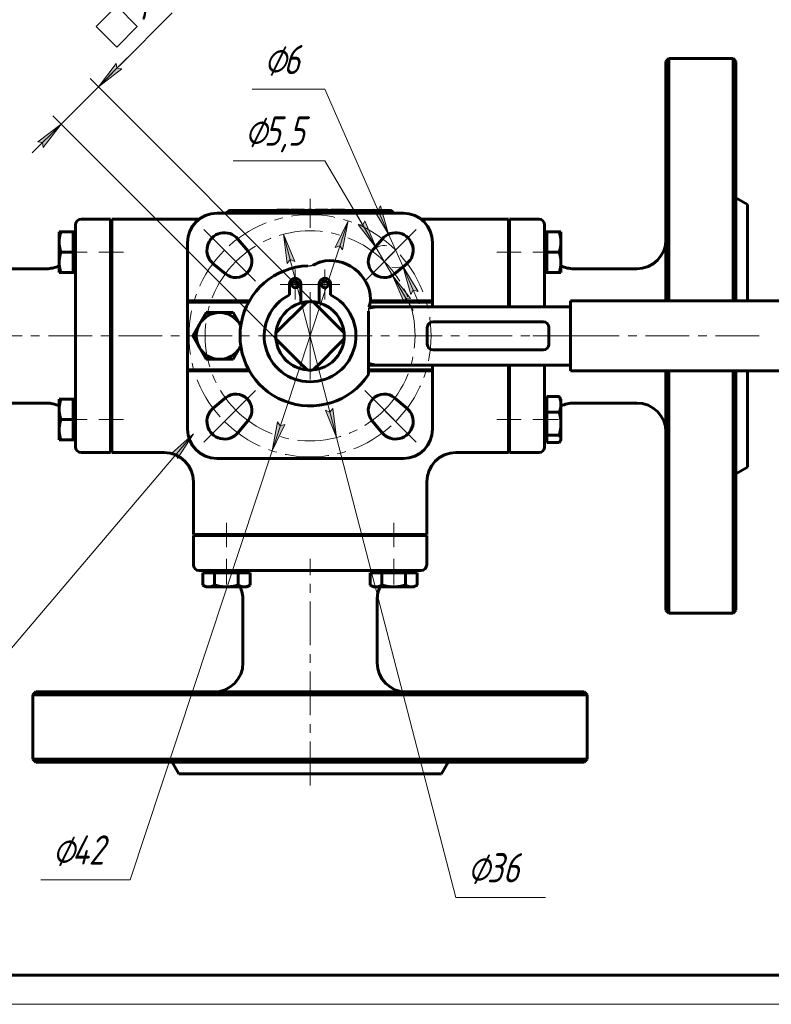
# Model space of a CAD drawing. Header units: millimetres. Extents: x 0 to 605, y 0 to 420.
# Tile 2 of 5: x 106 to 235, y 0 to 169. Entities that reach past the tile are written whole.
import ezdxf

# ---------------------------------------------------------------- set-up
doc = ezdxf.new("R2010")
doc.units = ezdxf.units.MM
for name, pattern in [('K5LT-1', [0]), ('K5LT_AXLED', [12, 7.5, -1.5, 1.5, -1.5]), ('K5LT_BASIC', [0]), ('K5LT_THIN', [0])]:
    doc.linetypes.add(name, pattern=pattern)
doc.layers.add('Системный слой', color=7, linetype='Continuous')
doc.layers.add('Системный слой (1)', color=7, linetype='Continuous', true_color=0x6c6c6c)
doc.styles.add('KDIMTEXTSTYLE', font='txt', dxfattribs={"width": 0.96, "oblique": 15, "height": 5})
doc.styles.add('KTEXTSTYLE', font='txt', dxfattribs={"width": 0.96, "height": 5})
doc.dimstyles.new('KDIMSTYLE (1.00)', dxfattribs={"dimtxt": 5, "dimasz": 1, "dimexe": 2, "dimexo": 0, "dimgap": 1, "dimtad": 1, "dimtxsty": 'KDIMTEXTSTYLE', "dimsah": 1, "dimcen": 0, "dimdle": 1, "dimadec": 0, "dimazin": 0, "dimtfac": 0.667, "dimtmove": 0, "dimatfit": 3, "dimfxl": 1, "dimtvp": 1, "dimtolj": 1, "dimtzin": 0, "dimarcsym": 0})

# ---------------------------------------------------------------- blocks, each defined once
blk = doc.blocks.new('U20')
at = {"layer": 'Системный слой (1)', "color": 143, "linetype": 'K5LT_BASIC', "lineweight": 60, "true_color": 0x33acca}
for p, q in [((196.13, 119.51), (196.13, 129.51)), ((196.13, 99.51), (196.13, 109.51))]:
    blk.add_line(p, q, dxfattribs=at)
blk = doc.blocks.new('U21')
at = {"layer": 'Системный слой (1)', "color": 143, "linetype": 'K5LT_BASIC', "lineweight": 60, "true_color": 0x33acca}
for p, q in [((176.93, 120.51), (176.93, 120.31)), ((176.93, 108.71), (176.93, 108.51))]:
    blk.add_line(p, q, dxfattribs=at)
blk = doc.blocks.new('U22')
at = {"layer": 'Системный слой (1)', "color": 143, "linetype": 'K5LT_BASIC', "lineweight": 60, "true_color": 0x33acca}
for p, q in [((217.43, 120.51), (217.43, 162.01)), ((217.43, 67.01), (217.43, 108.51))]:
    blk.add_line(p, q, dxfattribs=at)
blk = doc.blocks.new('U23')
at = {"layer": 'Системный слой (1)', "color": 143, "linetype": 'K5LT_BASIC', "lineweight": 60, "true_color": 0x33acca}
for p, q in [((216.93, 161.51), (216.93, 120.51)), ((216.93, 108.51), (216.93, 67.51))]:
    blk.add_line(p, q, dxfattribs=at)
blk = doc.blocks.new('U24')
at = {"layer": 'Системный слой (1)', "color": 143, "linetype": 'K5LT_BASIC', "lineweight": 60, "true_color": 0x33acca}
for p, q in [((189.93, 129.51), (189.93, 119.51)), ((189.93, 109.51), (189.93, 99.51))]:
    blk.add_line(p, q, dxfattribs=at)
blk = doc.blocks.new('U25')
at = {"layer": 'Системный слой (1)', "color": 143, "linetype": 'K5LT_BASIC', "lineweight": 60, "true_color": 0x33acca}
for p, q in [((228.43, 162.01), (228.43, 120.51)), ((228.43, 108.51), (228.43, 67.01))]:
    blk.add_line(p, q, dxfattribs=at)
blk = doc.blocks.new('U26')
at = {"layer": 'Системный слой (1)', "color": 143, "linetype": 'K5LT_BASIC', "lineweight": 60, "true_color": 0x33acca}
for p, q in [((228.93, 120.51), (228.93, 161.51)), ((228.93, 67.51), (228.93, 108.51))]:
    blk.add_line(p, q, dxfattribs=at)
blk = doc.blocks.new('U27')
at = {"layer": 'Системный слой (1)', "color": 143, "linetype": 'K5LT_BASIC', "lineweight": 60, "true_color": 0x33acca}
for p, q in [((134.93, 120.31), (134.93, 120.51)), ((134.93, 108.51), (134.93, 108.71))]:
    blk.add_line(p, q, dxfattribs=at)
blk = doc.blocks.new('U28')
at = {"layer": 'Системный слой (1)', "color": 143, "linetype": 'K5LT_BASIC', "lineweight": 60, "true_color": 0x33acca}
for p, q in [((190.13, 129.51), (190.13, 119.51)), ((190.13, 109.51), (190.13, 99.51))]:
    blk.add_line(p, q, dxfattribs=at)
blk = doc.blocks.new('U29')
at = {"layer": 'Системный слой (1)', "color": 143, "linetype": 'K5LT_BASIC', "lineweight": 60, "true_color": 0x33acca}
for p, q in [((176.93, 120.31), (176.93, 119.51)), ((176.93, 109.51), (176.93, 108.71))]:
    blk.add_line(p, q, dxfattribs=at)
blk = doc.blocks.new('U30')
at = {"layer": 'Системный слой (1)', "color": 143, "linetype": 'K5LT_BASIC', "lineweight": 60, "true_color": 0x33acca}
for p, q in [((230.93, 137.01), (230.93, 120.51)), ((230.93, 108.51), (230.93, 92.01))]:
    blk.add_line(p, q, dxfattribs=at)
blk = doc.blocks.new('U31')
at = {"layer": 'Системный слой (1)', "color": 143, "linetype": 'K5LT_BASIC', "lineweight": 60, "true_color": 0x33acca}
for p, q in [((198.62, 96.21), (198.7, 96.31)), ((198.7, 96.31), (198.77, 96.4)), ((198.77, 96.4), (198.82, 96.49)), ((198.82, 96.49), (198.88, 96.61)), ((198.88, 96.61), (198.92, 96.73)), ((198.92, 96.73), (198.93, 96.85))]:
    blk.add_line(p, q, dxfattribs=at)
blk = doc.blocks.new('U32')
at = {"layer": 'Системный слой (1)', "color": 143, "linetype": 'K5LT_BASIC', "lineweight": 60, "true_color": 0x33acca}
for start, end in [(25.1441, 30), (330, 334.8559)]:
    blk.add_arc((140.43, 114.51), 4, start, end, dxfattribs=at)
blk = doc.blocks.new('U33')
at = {"layer": 'Системный слой (1)', "color": 30, "linetype": 'K5LT_AXLED', "lineweight": 18, "true_color": 0xff8000}
for q in [(153.39, 125.86), (150.83, 123.3), (155.95, 123.3), (153.39, 120.74)]:
    blk.add_line((153.39, 123.3), q, dxfattribs=at)
blk = doc.blocks.new('U34')
at = {"layer": 'Системный слой (1)', "color": 30, "linetype": 'K5LT_AXLED', "lineweight": 18, "true_color": 0xff8000}
for q in [(155.93, 122.37), (148.07, 114.51), (163.79, 114.51), (155.93, 106.64)]:
    blk.add_line((155.93, 114.51), q, dxfattribs=at)
blk = doc.blocks.new('U35')
at = {"layer": 'Системный слой (1)', "color": 30, "linetype": 'K5LT_AXLED', "lineweight": 18, "true_color": 0xff8000}
for q in [(158.48, 125.86), (155.92, 123.3), (161.04, 123.3), (158.48, 120.74)]:
    blk.add_line((158.48, 123.3), q, dxfattribs=at)
blk = doc.blocks.new('U36')
at = {"layer": 'Системный слой (1)', "color": 30, "linetype": 'K5LT_AXLED', "lineweight": 18, "true_color": 0xff8000}
for p, q in [((141.26, 129.18), (137.72, 132.71)), ((170.6, 129.18), (174.14, 132.71)), ((144.79, 125.64), (141.26, 129.18)), ((167.07, 125.64), (170.6, 129.18)), ((144.79, 103.37), (141.26, 99.83)), ((167.07, 103.37), (170.6, 99.83)), ((141.26, 99.83), (137.72, 96.3)), ((170.6, 99.83), (174.14, 96.3))]:
    blk.add_line(p, q, dxfattribs=at)
for start, end in [(45, 135), (135, 225), (315, 45), (225, 315)]:
    blk.add_arc((155.93, 114.51), 20.75, start, end, dxfattribs=at)
blk = doc.blocks.new('U37')
at = {"layer": 'Системный слой (1)', "color": 30, "linetype": 'K5LT_AXLED', "lineweight": 18, "true_color": 0xff8000}
for p, q in [((143.2, 127.23), (139.84, 130.59)), ((168.66, 127.23), (172.02, 130.59)), ((146.56, 123.87), (143.2, 127.23)), ((165.3, 123.87), (168.66, 127.23)), ((146.56, 105.14), (143.2, 101.78)), ((165.3, 105.14), (168.66, 101.78)), ((143.2, 101.78), (139.84, 98.42)), ((168.66, 101.78), (172.02, 98.42))]:
    blk.add_line(p, q, dxfattribs=at)
for start, end in [(45, 135), (135, 225), (315, 45), (225, 315)]:
    blk.add_arc((155.93, 114.51), 18, start, end, dxfattribs=at)
blk = doc.blocks.new('D9')
at = {"layer": 'Системный слой (1)'}
for points in [[(119.64, 157.16), (123.64, 160.23), (122.82, 160.34), (122.71, 161.16)], [(110.2, 146.8), (113.27, 150.8), (109.27, 147.73), (110.09, 147.62)]]:
    blk.add_hatch(color=7, dxfattribs=at).paths.add_polyline_path(points)
at = {"layer": 'Системный слой (1)', "color": 7, "linetype": 'K5LT_THIN', "lineweight": 18, "true_color": 0xffffff}
for p, q in [((122.71, 161.16), (119.64, 157.16)), ((119.64, 157.16), (123.17, 160.7)), ((122.82, 160.34), (122.71, 161.16)), ((123.64, 160.23), (122.82, 160.34)), ((159.11, 117.69), (118.22, 158.58)), ((119.64, 157.16), (123.64, 160.23)), ((113.27, 150.8), (119.64, 157.16)), ((151.44, 112.63), (111.86, 152.21)), ((113.27, 150.8), (108.32, 145.85)), ((113.27, 150.8), (109.27, 147.73)), ((110.2, 146.8), (113.27, 150.8)), ((109.27, 147.73), (110.09, 147.62)), ((110.09, 147.62), (110.2, 146.8))]:
    blk.add_line(p, q, dxfattribs=at)
blk.add_wipeout([(123.91, 162.85), (118.69, 168.07), (124.72, 174.1), (129.94, 168.88)]).dxf.layer = 'Системный слой (1)'
for p, q in [((119.25, 167.5), (122.79, 171.04)), ((122.79, 171.04), (126.32, 167.5)), ((123.2, 160.73), (132.31, 169.84)), ((122.79, 163.97), (119.25, 167.5)), ((126.32, 167.5), (122.79, 163.97)), ((119.64, 157.16), (124.59, 162.11))]:
    blk.add_line(p, q, dxfattribs=at)
at = {"layer": 'Системный слой (1)', "color": 7, "insert": (123.29, 171.55), "char_height": 5, "attachment_point": 1, "rotation": 45, "style": 'KTEXTSTYLE'}
blk.add_mtext('\\fArial|b0|c204|p34;\\H5.0;\\W1.000;\\Q15;\\fGOST Type AU|b0|i0|c204|p34;\\Q15;\\W0.960;9', dxfattribs=at)
blk = doc.blocks.new('KDIMARROW_01')
at = {"layer": 'Системный слой'}
blk.add_hatch(color=0, dxfattribs=at).paths.add_polyline_path([(0, 0), (-5, 0.66), (-4.5, 0), (-5, -0.66)])
at = {"layer": 'Системный слой', "color": 0, "linetype": 'K5LT_THIN', "lineweight": 18}
for p, q in [((-4.5, 0), (-5, 0.66)), ((-5, 0.66), (0, 0)), ((0, 0), (-5, -0.66)), ((-5, -0.66), (-4.5, 0))]:
    blk.add_line(p, q, dxfattribs=at)
at = {"layer": 'Системный слой (1)', "color": 0, "linetype": 'K5LT_THIN', "lineweight": 18}
blk.add_line((155.93, 114.51), (154.93, 114.51), dxfattribs=at)
blk = doc.blocks.new('D10')
at = {"layer": 'Системный слой (1)'}
for points in [[(167.26, 129.6), (165.29, 134.24), (164.97, 133.48), (164.15, 133.58)], [(173.16, 120.89), (170.05, 124.86), (172.03, 120.22), (172.34, 120.99)]]:
    blk.add_hatch(color=7, dxfattribs=at).paths.add_polyline_path(points)
at = {"layer": 'Системный слой (1)', "color": 7, "linetype": 'K5LT_THIN', "lineweight": 18, "true_color": 0xffffff}
for p, q in [((158.47, 144.51), (142.73, 144.51)), ((167.26, 129.6), (158.47, 144.51)), ((167.26, 129.6), (163.71, 135.63)), ((164.97, 133.48), (164.15, 133.58)), ((164.15, 133.58), (167.26, 129.6)), ((165.29, 134.24), (164.97, 133.48)), ((167.26, 129.6), (165.29, 134.24)), ((170.05, 124.86), (167.26, 129.6)), ((170.05, 124.86), (172.03, 120.22)), ((173.16, 120.89), (170.05, 124.86)), ((170.05, 124.86), (173.61, 118.83)), ((172.03, 120.22), (172.34, 120.99)), ((172.34, 120.99), (173.16, 120.89))]:
    blk.add_line(p, q, dxfattribs=at)
blk.add_arc((168.66, 127.23), 2.75, 80.5563, 140.2159, dxfattribs=at)
blk.add_wipeout([(144.73, 145.51), (144.73, 152.89), (156, 152.89), (156, 145.51)]).dxf.layer = 'Системный слой (1)'
at = {"layer": 'Системный слой (1)', "color": 7, "char_height": 5, "attachment_point": 1, "style": 'KTEXTSTYLE'}
for s, insert in [('\\fArial|b0|c204|p34;\\H5.0;\\W1.000;\\Q15;\\fGOST Type AU|b0|i0|c204|p34;\\Q15;\\W0.960;⌀', (144.73, 152.1)), ('\\fArial|b0|c204|p34;\\H5.0;\\W1.000;\\Q15;\\fGOST Type AU|b0|i0|c204|p34;\\Q15;\\W0.960;5,5', (148.03, 152.1))]:
    blk.add_mtext(s, dxfattribs=dict(at, insert=insert))
blk = doc.blocks.new('D11')
at = {"layer": 'Системный слой (1)'}
for points in [[(169.39, 131.92), (167.98, 136.77), (167.58, 136.04), (166.78, 136.24)], [(174.43, 122.12), (171.81, 126.43), (173.22, 121.59), (173.62, 122.31)]]:
    blk.add_hatch(color=7, dxfattribs=at).paths.add_polyline_path(points)
at = {"layer": 'Системный слой (1)', "color": 7, "linetype": 'K5LT_THIN', "lineweight": 18, "true_color": 0xffffff}
for p, q in [((158.47, 156.75), (146.03, 156.75)), ((169.39, 131.92), (158.47, 156.75)), ((169.39, 131.92), (166.57, 138.33)), ((167.98, 136.77), (167.58, 136.04)), ((169.39, 131.92), (167.98, 136.77)), ((167.58, 136.04), (166.78, 136.24)), ((166.78, 136.24), (169.39, 131.92)), ((171.81, 126.43), (169.39, 131.92)), ((171.81, 126.43), (173.22, 121.59)), ((174.43, 122.12), (171.81, 126.43)), ((171.81, 126.43), (174.63, 120.02)), ((173.22, 121.59), (173.62, 122.31)), ((173.62, 122.31), (174.43, 122.12))]:
    blk.add_line(p, q, dxfattribs=at)
blk.add_arc((170.6, 129.18), 3, 256.8776, 309.7841, dxfattribs=at)
blk.add_arc((170.6, 129.18), 3, 256.8776, 309.7841, dxfattribs=at)
blk.add_wipeout([(148.03, 157.75), (148.03, 165.14), (156.13, 165.14), (156.13, 157.75)]).dxf.layer = 'Системный слой (1)'
at = {"layer": 'Системный слой (1)', "color": 7, "char_height": 5, "attachment_point": 1, "style": 'KTEXTSTYLE'}
for s, insert in [('\\fArial|b0|c204|p34;\\H5.0;\\W1.000;\\Q15;\\fGOST Type AU|b0|i0|c204|p34;\\Q15;\\W0.960;⌀', (148.03, 164.34)), ('\\fArial|b0|c204|p34;\\H5.0;\\W1.000;\\Q15;\\fGOST Type AU|b0|i0|c204|p34;\\Q15;\\W0.960;6', (151.34, 164.34))]:
    blk.add_mtext(s, dxfattribs=dict(at, insert=insert))
blk = doc.blocks.new('D12')
at = {"layer": 'Системный слой (1)'}
for points in [[(161.5, 129.25), (162.45, 134.21), (160.25, 129.67), (161.03, 129.93)], [(149.41, 94.81), (151.61, 99.35), (150.83, 99.08), (150.36, 99.76)]]:
    blk.add_hatch(color=7, dxfattribs=at).paths.add_polyline_path(points)
at = {"layer": 'Системный слой (1)', "color": 7, "linetype": 'K5LT_THIN', "lineweight": 18, "true_color": 0xffffff}
for p, q in [((162.45, 134.21), (149.41, 94.81)), ((160.25, 129.67), (162.45, 134.21)), ((162.45, 134.21), (161.5, 129.25)), ((161.03, 129.93), (160.25, 129.67)), ((161.5, 129.25), (161.03, 129.93)), ((149.41, 94.81), (150.36, 99.76)), ((150.36, 99.76), (150.83, 99.08)), ((151.61, 99.35), (149.41, 94.81)), ((150.83, 99.08), (151.61, 99.35)), ((149.41, 94.81), (125.12, 21.35)), ((125.12, 21.35), (109.77, 21.35))]:
    blk.add_line(p, q, dxfattribs=at)
blk.add_wipeout([(111.77, 22.35), (111.77, 29.74), (122.66, 29.74), (122.66, 22.35)]).dxf.layer = 'Системный слой (1)'
at = {"layer": 'Системный слой (1)', "color": 7, "char_height": 5, "attachment_point": 1, "style": 'KTEXTSTYLE'}
for s, insert in [('\\fArial|b0|c204|p34;\\H5.0;\\W1.000;\\Q15;\\fGOST Type AU|b0|i0|c204|p34;\\Q15;\\W0.960;⌀', (111.77, 28.94)), ('\\fArial|b0|c204|p34;\\H5.0;\\W1.000;\\Q15;\\fGOST Type AU|b0|i0|c204|p34;\\Q15;\\W0.960;42', (115.08, 28.94))]:
    blk.add_mtext(s, dxfattribs=dict(at, insert=insert))
blk = doc.blocks.new('D13')
at = {"layer": 'Системный слой (1)'}
for points in [[(153.3, 127.25), (151.4, 131.93), (152.02, 126.92), (152.53, 127.57)], [(160.46, 97.08), (159.84, 102.09), (159.32, 101.44), (158.56, 101.76)]]:
    blk.add_hatch(color=7, dxfattribs=at).paths.add_polyline_path(points)
at = {"layer": 'Системный слой (1)', "color": 7, "linetype": 'K5LT_THIN', "lineweight": 18, "true_color": 0xffffff}
for p, q in [((151.4, 131.93), (153.3, 127.25)), ((152.02, 126.92), (151.4, 131.93)), ((151.4, 131.93), (160.46, 97.08)), ((152.53, 127.57), (152.02, 126.92)), ((153.3, 127.25), (152.53, 127.57)), ((160.46, 97.08), (158.56, 101.76)), ((158.56, 101.76), (159.32, 101.44)), ((159.32, 101.44), (159.84, 102.09)), ((159.84, 102.09), (160.46, 97.08)), ((160.46, 97.08), (180.93, 18.3)), ((180.93, 18.3), (196.27, 18.3))]:
    blk.add_line(p, q, dxfattribs=at)
blk.add_wipeout([(182.93, 19.3), (182.93, 26.69), (193.82, 26.69), (193.82, 19.3)]).dxf.layer = 'Системный слой (1)'
at = {"layer": 'Системный слой (1)', "color": 7, "char_height": 5, "attachment_point": 1, "style": 'KTEXTSTYLE'}
for s, insert in [('\\fArial|b0|c204|p34;\\H5.0;\\W1.000;\\Q15;\\fGOST Type AU|b0|i0|c204|p34;\\Q15;\\W0.960;⌀', (182.93, 25.89)), ('\\fArial|b0|c204|p34;\\H5.0;\\W1.000;\\Q15;\\fGOST Type AU|b0|i0|c204|p34;\\Q15;\\W0.960;36', (186.24, 25.89))]:
    blk.add_mtext(s, dxfattribs=dict(at, insert=insert))
blk = doc.blocks.new('U38')
at = {"layer": 'Системный слой (1)'}
blk.add_hatch(color=7, dxfattribs=at).paths.add_polyline_path([(133.19, 93.48), (135.93, 97.71), (132.19, 94.33), (133.01, 94.29)])
at = {"layer": 'Системный слой (1)', "color": 7, "linetype": 'K5LT_THIN', "lineweight": 18, "true_color": 0xffffff}
for p, q in [((90.6, 44.49), (135.93, 97.71)), ((132.19, 94.33), (135.93, 97.71)), ((135.93, 97.71), (133.19, 93.48)), ((133.01, 94.29), (132.19, 94.33)), ((133.19, 93.48), (133.01, 94.29)), ((90.6, 44.49), (40.99, 44.49))]:
    blk.add_line(p, q, dxfattribs=at)
at = {"layer": 'Системный слой (1)', "color": 7, "insert": (42.99, 52.08), "char_height": 5, "attachment_point": 1, "style": 'KTEXTSTYLE'}
blk.add_mtext('\\fArial|b0|c204|p34;\\H5.0;\\W1.000;\\Q15;\\fGOST Type AU|b0|i0|c204|p34;\\Q15;\\W0.960;ISO 5211 F03/F04', dxfattribs=at)
blk = doc.blocks.new('U39')
at = {"color": 143, "linetype": 'K5LT_BASIC', "lineweight": 60, "true_color": 0x33acca}
blk.add_line((589, 5), (20, 5), dxfattribs=at)
at = {"color": 7, "linetype": 'K5LT_THIN', "lineweight": 18, "true_color": 0xffffff}
blk.add_line((594, 0), (0, 0), dxfattribs=at)

msp = doc.modelspace()

# ---------------------------------------------------------------- linework, layer by layer
at = {"layer": 'Системный слой (1)', "color": 143, "linetype": 'K5LT_BASIC', "lineweight": 60, "true_color": 0x33acca}
for p, q in [((216.929, 161.505), (217.429, 162.005)), ((217.429, 162.005), (228.429, 162.005)), ((228.929, 161.505), (228.429, 162.005)), ((230.929, 137.005), (228.929, 138.16)), ((171.929, 135.505), (139.929, 135.505)), ((169.429, 136.005), (142.429, 136.005)), ((150.207, 136.015), (150.207, 136.005)), ((150.207, 136.015), (150.612, 136.015)), ((150.612, 136.015), (150.743, 136.015)), ((150.612, 136.015), (150.612, 136.005)), ((150.743, 136.015), (151.311, 136.015)), ((151.311, 136.015), (151.877, 136.015)), ((151.877, 136.015), (152.008, 136.015)), ((152.008, 136.015), (152.413, 136.015)), ((152.008, 136.015), (152.008, 136.005)), ((152.413, 136.015), (152.413, 136.005)), ((152.618, 136.015), (152.618, 136.005)), ((152.618, 136.015), (153.07, 136.015)), ((153.07, 136.015), (153.07, 136.005)), ((153.07, 136.015), (153.416, 136.015)), ((153.416, 136.015), (154.191, 136.015)), ((154.191, 136.015), (154.977, 136.015)), ((154.977, 136.015), (154.977, 136.005)), ((155.678, 136.015), (155.678, 136.005)), ((155.678, 136.015), (156.167, 136.015)), ((156.167, 136.015), (156.167, 136.005)), ((156.864, 136.015), (157.242, 136.015)), ((156.864, 136.015), (156.864, 136.005)), ((157.242, 136.015), (158.469, 136.015)), ((157.242, 136.015), (157.242, 136.005)), ((158.469, 136.015), (158.469, 136.005)), ((158.469, 136.015), (159.045, 136.015)), ((159.045, 136.015), (159.045, 136.005)), ((159.485, 136.015), (160.102, 136.015)), ((159.485, 136.015), (159.485, 136.005)), ((160.102, 136.015), (160.102, 136.005)), ((160.102, 136.015), (161.194, 136.015)), ((161.194, 136.015), (161.888, 136.015)), ((161.888, 136.015), (161.888, 136.005)), ((115.729, 133.505), (115.729, 129.505)), ((121.729, 134.505), (116.729, 134.505)), ((121.729, 129.505), (121.729, 134.505)), ((136.929, 134.505), (121.929, 134.505)), ((121.929, 134.505), (121.929, 129.505)), ((189.929, 134.505), (174.929, 134.505)), ((189.929, 129.505), (189.929, 134.505)), ((195.129, 134.505), (190.129, 134.505)), ((190.129, 134.505), (190.129, 129.505)), ((196.129, 129.505), (196.129, 133.505)), ((112.929, 130.589), (112.929, 132.339)), ((112.929, 132.339), (113.242, 132.339)), ((115.329, 132.339), (113.242, 132.339)), ((115.329, 132.339), (115.729, 132.339)), ((115.329, 132.339), (115.329, 130.589)), ((196.529, 132.339), (196.129, 132.339)), ((196.529, 132.339), (198.617, 132.339)), ((196.529, 130.589), (196.529, 132.339)), ((198.617, 132.339), (198.929, 132.339)), ((198.929, 132.339), (198.929, 130.589)), ((112.929, 127.089), (112.929, 130.589)), ((115.329, 130.589), (115.329, 128.839)), ((121.729, 130.839), (121.929, 130.839)), ((134.929, 130.505), (134.929, 120.505)), ((143.562, 131.098), (145.314, 128.993)), ((166.544, 128.993), (168.296, 131.098)), ((176.929, 120.505), (176.929, 130.505)), ((190.129, 130.839), (189.929, 130.839)), ((196.529, 128.839), (196.529, 130.589)), ((198.929, 130.589), (198.929, 127.089)), ((115.329, 128.839), (113.242, 128.839)), ((115.329, 128.839), (115.329, 127.089)), ((115.729, 129.505), (115.729, 99.505)), ((121.729, 99.505), (121.729, 129.505)), ((121.929, 99.505), (121.929, 129.505)), ((196.529, 127.089), (196.529, 128.839)), ((196.529, 128.839), (198.617, 128.839)), ((112.929, 125.339), (112.929, 127.089)), ((115.329, 127.089), (115.329, 125.339)), ((121.729, 126.839), (121.929, 126.839)), ((141.441, 125.12), (139.337, 126.873)), ((172.521, 126.873), (170.417, 125.12)), ((190.129, 126.839), (189.929, 126.839)), ((196.529, 125.339), (196.529, 127.089)), ((198.929, 127.089), (198.929, 125.339)), ((110.729, 126.005), (99.929, 126.005)), ((113.242, 125.339), (112.929, 125.339)), ((115.329, 125.339), (113.242, 125.339)), ((115.329, 125.339), (115.729, 125.339)), ((196.529, 125.339), (196.129, 125.339)), ((196.529, 125.339), (198.617, 125.339)), ((198.929, 125.339), (198.617, 125.339)), ((201.129, 126.005), (211.929, 126.005)), ((152.429, 123.469), (152.429, 121.548)), ((153.445, 124.369), (153.329, 124.369)), ((154.345, 120.151), (154.345, 123.469)), ((157.513, 123.469), (157.513, 120.151)), ((158.529, 124.369), (158.413, 124.369)), ((159.429, 121.548), (159.429, 123.469)), ((134.929, 120.505), (135.929, 120.505)), ((134.929, 108.705), (134.929, 120.305)), ((145.424, 120.305), (134.929, 120.305)), ((135.929, 120.505), (145.537, 120.505)), ((155.406, 120.346), (154.052, 118.993)), ((157.806, 118.993), (156.452, 120.346)), ((176.929, 120.305), (166.255, 120.305)), ((166.286, 120.505), (175.929, 120.505)), ((175.929, 120.505), (176.929, 120.505)), ((209.034, 120.505), (200.57, 120.505)), ((200.57, 120.505), (200.57, 119.505)), ((210.034, 120.505), (209.034, 120.505)), ((302.929, 120.505), (210.034, 120.505)), ((136.965, 116.505), (138.12, 118.505)), ((138.12, 118.505), (140.429, 118.505)), ((140.429, 118.505), (142.738, 118.505)), ((142.738, 118.505), (143.893, 116.505)), ((154.052, 118.993), (151.442, 116.382)), ((160.416, 116.382), (157.806, 118.993)), ((165.929, 107.872), (165.929, 118.717)), ((165.978, 119.273), (167.259, 119.505)), ((166.176, 119.505), (167.259, 119.505)), ((200.57, 119.505), (167.259, 119.505)), ((200.57, 109.505), (200.57, 119.505)), ((135.81, 114.505), (136.965, 116.505)), ((143.893, 116.505), (144.053, 116.228)), ((177.013, 116.922), (195.882, 116.922)), ((151.442, 116.382), (150.089, 115.029)), ((161.77, 115.029), (160.416, 116.382)), ((176.013, 113.089), (176.013, 115.922)), ((196.882, 115.922), (196.882, 113.089)), ((136.965, 112.505), (135.81, 114.505)), ((150.089, 113.982), (151.442, 112.629)), ((160.416, 112.629), (161.77, 113.982)), ((138.12, 110.505), (136.965, 112.505)), ((143.893, 112.505), (142.738, 110.505)), ((144.053, 112.783), (143.893, 112.505)), ((151.442, 112.629), (154.052, 110.018)), ((157.806, 110.018), (160.416, 112.629)), ((195.882, 112.089), (177.013, 112.089)), ((140.429, 110.505), (138.12, 110.505)), ((142.738, 110.505), (140.429, 110.505)), ((154.052, 110.018), (155.406, 108.665)), ((156.452, 108.665), (157.806, 110.018)), ((167.259, 109.505), (165.929, 109.759)), ((134.929, 108.705), (145.424, 108.705)), ((135.929, 108.505), (134.929, 108.505)), ((134.929, 108.505), (134.929, 98.505)), ((145.537, 108.505), (135.929, 108.505)), ((165.929, 108.705), (176.929, 108.705)), ((175.929, 108.505), (165.929, 108.505)), ((166.176, 109.505), (167.259, 109.505)), ((167.259, 109.505), (200.57, 109.505)), ((176.929, 108.505), (175.929, 108.505)), ((176.929, 98.505), (176.929, 108.505)), ((200.57, 109.505), (200.57, 108.505)), ((200.57, 108.505), (209.034, 108.505)), ((209.034, 108.505), (210.034, 108.505)), ((210.034, 108.505), (302.929, 108.505)), ((110.729, 103.005), (99.929, 103.005)), ((112.929, 103.672), (113.242, 103.672)), ((112.929, 101.922), (112.929, 103.672)), ((115.329, 103.672), (113.242, 103.672)), ((115.329, 103.672), (115.729, 103.672)), ((115.329, 103.672), (115.329, 101.922)), ((139.337, 102.138), (141.441, 103.891)), ((170.417, 103.891), (172.521, 102.138)), ((196.529, 103.672), (196.129, 103.672)), ((196.529, 102.786), (196.529, 104.13)), ((196.529, 104.13), (198.617, 104.13)), ((198.929, 103.672), (198.821, 103.859)), ((198.929, 103.672), (198.929, 102.786)), ((201.129, 103.005), (211.929, 103.005)), ((112.929, 98.422), (112.929, 101.922)), ((115.329, 101.922), (115.329, 100.172)), ((121.729, 102.172), (121.929, 102.172)), ((190.129, 102.172), (189.929, 102.172)), ((196.529, 101.442), (196.529, 102.786)), ((196.529, 101.442), (198.617, 101.442)), ((196.529, 99.463), (196.529, 101.442)), ((198.929, 102.786), (198.929, 99.463)), ((115.329, 100.172), (113.242, 100.172)), ((115.329, 100.172), (115.329, 98.422)), ((145.314, 100.018), (143.562, 97.913)), ((168.296, 97.913), (166.544, 100.018)), ((112.929, 96.672), (112.929, 98.422)), ((115.329, 98.422), (115.329, 96.672)), ((115.729, 99.505), (115.729, 95.505)), ((121.729, 94.505), (121.729, 99.505)), ((121.729, 98.172), (121.929, 98.172)), ((121.929, 99.505), (121.929, 94.505)), ((189.929, 94.505), (189.929, 99.505)), ((190.129, 98.172), (189.929, 98.172)), ((190.129, 99.505), (190.129, 94.505)), ((196.129, 95.505), (196.129, 99.505)), ((196.529, 97.484), (196.529, 99.463)), ((198.929, 99.463), (198.929, 96.849)), ((113.242, 96.672), (112.929, 96.672)), ((115.329, 96.672), (113.242, 96.672)), ((115.329, 96.672), (115.729, 96.672)), ((196.529, 96.672), (196.129, 96.672)), ((196.529, 96.849), (196.529, 97.484)), ((196.529, 97.484), (198.617, 97.484)), ((196.529, 96.214), (196.529, 96.849)), ((196.529, 96.214), (198.617, 96.214)), ((198.929, 96.672), (198.821, 96.485)), ((198.929, 96.849), (198.929, 96.672)), ((116.729, 94.505), (121.729, 94.505)), ((121.929, 94.505), (130.929, 94.505)), ((180.929, 94.505), (189.929, 94.505)), ((190.129, 94.505), (195.129, 94.505)), ((139.929, 93.505), (171.929, 93.505)), ((230.929, 92.005), (228.929, 90.851)), ((135.929, 89.505), (135.929, 80.505)), ((175.929, 80.505), (175.929, 89.505)), ((135.929, 80.505), (140.929, 80.505)), ((135.929, 80.305), (135.929, 75.305)), ((140.929, 80.305), (135.929, 80.305)), ((139.596, 80.305), (139.596, 80.505)), ((170.929, 80.505), (140.929, 80.505)), ((170.929, 80.305), (140.929, 80.305)), ((143.596, 80.305), (143.596, 80.505)), ((168.262, 80.305), (168.262, 80.505)), ((170.929, 80.505), (175.929, 80.505)), ((175.929, 80.305), (170.929, 80.305)), ((172.262, 80.305), (172.262, 80.505)), ((175.929, 75.305), (175.929, 80.305)), ((136.929, 74.305), (140.929, 74.305)), ((138.096, 73.905), (138.096, 74.305)), ((140.929, 74.305), (170.929, 74.305)), ((145.096, 73.905), (145.096, 74.305)), ((166.762, 73.905), (166.762, 74.305)), ((170.929, 74.305), (174.929, 74.305)), ((173.762, 73.905), (173.762, 74.305)), ((137.554, 73.905), (137.554, 71.818)), ((137.554, 73.905), (138.565, 73.905)), ((138.565, 73.905), (139.575, 73.905)), ((139.575, 73.905), (139.575, 71.818)), ((139.575, 73.905), (141.596, 73.905)), ((141.596, 73.905), (143.616, 73.905)), ((143.616, 73.905), (144.627, 73.905)), ((143.616, 73.905), (143.616, 71.818)), ((144.627, 73.905), (145.637, 73.905)), ((145.637, 73.905), (145.637, 71.818)), ((166.221, 73.905), (166.221, 71.818)), ((166.221, 73.905), (167.231, 73.905)), ((167.231, 73.905), (168.242, 73.905)), ((168.242, 73.905), (168.242, 71.818)), ((168.242, 73.905), (170.262, 73.905)), ((170.262, 73.905), (172.283, 73.905)), ((172.283, 73.905), (173.294, 73.905)), ((172.283, 73.905), (172.283, 71.818)), ((173.294, 73.905), (174.304, 73.905)), ((174.304, 73.905), (174.304, 71.818)), ((138.096, 71.505), (137.554, 71.818)), ((138.565, 71.505), (138.096, 71.505)), ((141.596, 71.505), (138.565, 71.505)), ((144.627, 71.505), (141.596, 71.505)), ((145.096, 71.505), (144.627, 71.505)), ((145.096, 71.505), (145.637, 71.818)), ((166.762, 71.505), (166.221, 71.818)), ((167.231, 71.505), (166.762, 71.505)), ((170.262, 71.505), (167.231, 71.505)), ((173.294, 71.505), (170.262, 71.505)), ((173.762, 71.505), (173.294, 71.505)), ((173.762, 71.505), (174.304, 71.818)), ((144.429, 69.305), (144.429, 58.505)), ((167.429, 69.305), (167.429, 58.505)), ((216.929, 67.505), (217.429, 67.005)), ((228.929, 67.505), (228.429, 67.005)), ((217.429, 67.005), (228.429, 67.005)), ((108.929, 53.505), (108.429, 53.005)), ((108.429, 53.005), (203.429, 53.005)), ((108.429, 53.005), (108.429, 42.005)), ((202.929, 53.505), (108.929, 53.505)), ((202.929, 53.505), (203.429, 53.005)), ((203.429, 53.005), (203.429, 42.005)), ((203.429, 42.005), (108.429, 42.005)), ((108.929, 41.505), (108.429, 42.005)), ((108.929, 41.505), (202.929, 41.505)), ((133.429, 39.505), (132.274, 41.505)), ((178.429, 39.505), (179.584, 41.505)), ((202.929, 41.505), (203.429, 42.005)), ((178.429, 39.505), (133.429, 39.505))]:
    msp.add_line(p, q, dxfattribs=at)
at = {"layer": 'Системный слой (1)', "color": 30, "linetype": 'K5LT_AXLED', "lineweight": 18, "true_color": 0xff8000}
for p, q in [((155.929, 133.005), (155.929, 138.005)), ((117.729, 128.839), (113.329, 128.839)), ((123.929, 128.839), (119.729, 128.839)), ((192.129, 128.839), (187.929, 128.839)), ((198.529, 128.839), (194.129, 128.839)), ((202.57, 114.505), (78.929, 114.505)), ((232.929, 114.505), (194.129, 114.505)), ((117.729, 100.172), (113.329, 100.172)), ((123.929, 100.172), (119.729, 100.172)), ((192.129, 100.172), (187.929, 100.172)), ((198.529, 100.172), (194.129, 100.172)), ((141.596, 78.305), (141.596, 82.505)), ((170.262, 78.305), (170.262, 82.505)), ((141.596, 71.905), (141.596, 76.305)), ((155.929, 37.505), (155.929, 76.305)), ((170.262, 71.905), (170.262, 76.305))]:
    msp.add_line(p, q, dxfattribs=at)
at = {"layer": 'Системный слой (1)', "color": 143, "linetype": 'K5LT_BASIC', "lineweight": 60, "true_color": 0x33acca}
for centre, radius in [((153.387, 123.303), 0.56), ((158.48, 123.303), 0.559)]:
    msp.add_circle(centre, radius, dxfattribs=at)
for centre, radius, start, end in [((139.929, 130.505), 5, 90, 180), ((142.429, 135.005), 1, 90, 150), ((169.429, 135.005), 1, 30, 90), ((171.929, 130.505), 5, 0, 90), ((116.729, 133.505), 1, 90, 180), ((195.129, 133.505), 1, 0, 90), ((141.257, 129.178), 3, 39.78409, 230.21591), ((170.602, 129.178), 3, 309.78409, 140.21591), ((211.929, 131.005), 5, 270, 0), ((143.201, 127.233), 2.75, 230.21591, 39.78409), ((168.657, 127.233), 2.75, 140.21591, 309.78409), ((110.729, 131.005), 5, 270, 296.10261), ((201.129, 131.005), 5, 243.89739, 270), ((155.929, 114.505), 12, 91.7267, 326.44269), ((153.329, 123.469), 0.9, 90, 180), ((153.445, 123.469), 0.9, 0, 90), ((158.413, 123.469), 0.9, 90, 180), ((158.529, 123.469), 0.9, 0, 90), ((155.929, 114.505), 7.864, 116.42771, 63.57229), ((155.929, 114.505), 5.864, 105.67453, 174.87907), ((155.929, 114.505), 5.864, 95.12093, 105.67453), ((155.929, 114.505), 5.864, 84.87907, 95.12093), ((155.929, 114.505), 5.864, 74.32547, 84.87907), ((155.929, 114.505), 5.864, 5.12093, 74.32547), ((140.429, 114.505), 4, 90, 150), ((140.429, 114.505), 4, 30, 90), ((166.176, 122.505), 3, 267.17576, 270), ((140.429, 114.505), 4, 150, 210), ((177.013, 115.922), 1, 90, 180), ((195.882, 115.922), 1, 0, 90), ((155.929, 114.505), 5.864, 174.87907, 185.12093), ((155.929, 114.505), 5.864, 354.87907, 5.12093), ((155.929, 114.505), 5.864, 185.12093, 264.87907), ((155.929, 114.505), 5.864, 275.12093, 354.87907), ((177.013, 113.089), 1, 180, 270), ((195.882, 113.089), 1, 270, 0), ((140.429, 114.505), 4, 210, 270), ((140.429, 114.505), 4, 270, 330), ((155.929, 114.505), 5.864, 264.87907, 275.12093), ((166.176, 106.505), 3, 90, 94.72175), ((110.729, 98.005), 5, 63.89739, 90), ((143.201, 101.778), 2.75, 320.21591, 129.78409), ((168.657, 101.778), 2.75, 50.21591, 219.78409), ((201.129, 98.005), 5, 90, 116.10261), ((211.929, 98.005), 5, 0, 90), ((141.257, 99.833), 3, 129.78409, 320.21591), ((170.602, 99.833), 3, 219.78409, 50.21591), ((139.929, 98.505), 5, 180, 270), ((171.929, 98.505), 5, 270, 0), ((116.729, 95.505), 1, 180, 270), ((130.929, 89.505), 5, 0, 90), ((180.929, 89.505), 5, 90, 180), ((195.129, 95.505), 1, 270, 0), ((136.929, 75.305), 1, 180, 270), ((174.929, 75.305), 1, 270, 0), ((139.429, 69.305), 5, 0, 26.10261), ((172.429, 69.305), 5, 153.89739, 180), ((139.429, 58.505), 5, 270, 0), ((172.429, 58.505), 5, 180, 270)]:
    msp.add_arc(centre, radius, start, end, dxfattribs=at)
msp.add_ellipse((160.221, 121.571), major_axis=(5.092, -3.836), ratio=0.8660254, start_param=0.5850938, end_param=2.5564988, dxfattribs=at)
for points, weights in [([(113.242, 132.339), (112.929, 131.401), (112.929, 130.589)], [1, 1.0379548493, 1]), ([(198.929, 130.589), (198.929, 131.401), (198.617, 132.339)], [1, 1.0379548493, 1]), ([(112.929, 130.589), (112.929, 129.777), (113.242, 128.839)], [1, 1.0379548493, 1]), ([(198.617, 128.839), (198.929, 129.777), (198.929, 130.589)], [1, 1.0379548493, 1]), ([(113.242, 128.839), (112.929, 127.901), (112.929, 127.089)], [1, 1.0379548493, 1]), ([(198.929, 127.089), (198.929, 127.901), (198.617, 128.839)], [1, 1.0379548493, 1]), ([(112.929, 127.089), (112.929, 126.277), (113.242, 125.339)], [1, 1.0379548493, 1]), ([(198.617, 125.339), (198.929, 126.277), (198.929, 127.089)], [1, 1.0379548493, 1]), ([(113.242, 103.672), (112.929, 102.734), (112.929, 101.922)], [1, 1.0379548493, 1]), ([(198.929, 102.786), (198.929, 103.409), (198.617, 104.13)], [1, 1.0379548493, 1]), ([(198.617, 104.13), (198.747, 103.988), (198.821, 103.859)], [1, 1.01546500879, 1.01832733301]), ([(112.929, 101.922), (112.929, 101.11), (113.242, 100.172)], [1, 1.0379548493, 1]), ([(198.617, 101.442), (198.929, 102.162), (198.929, 102.786)], [1, 1.0379548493, 1]), ([(198.929, 99.463), (198.929, 100.381), (198.617, 101.442)], [1, 1.0379548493, 1]), ([(113.242, 100.172), (112.929, 99.234), (112.929, 98.422)], [1, 1.0379548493, 1]), ([(112.929, 98.422), (112.929, 97.61), (113.242, 96.672)], [1, 1.0379548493, 1]), ([(198.617, 97.484), (198.929, 98.545), (198.929, 99.463)], [1, 1.0379548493, 1]), ([(198.929, 96.849), (198.929, 97.144), (198.617, 97.484)], [1, 1.0379548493, 1]), ([(137.554, 71.818), (138.096, 71.505), (138.565, 71.505)], [1, 1.0379548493, 1]), ([(138.565, 71.505), (139.033, 71.505), (139.575, 71.818)], [1, 1.0379548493, 1]), ([(139.575, 71.818), (140.658, 71.505), (141.596, 71.505)], [1, 1.0379548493, 1]), ([(141.596, 71.505), (142.533, 71.505), (143.616, 71.818)], [1, 1.0379548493, 1]), ([(143.616, 71.818), (144.158, 71.505), (144.627, 71.505)], [1, 1.0379548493, 1]), ([(144.627, 71.505), (145.096, 71.505), (145.637, 71.818)], [1, 1.0379548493, 1]), ([(166.221, 71.818), (166.762, 71.505), (167.231, 71.505)], [1, 1.0379548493, 1]), ([(167.231, 71.505), (167.7, 71.505), (168.242, 71.818)], [1, 1.0379548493, 1]), ([(168.242, 71.818), (169.325, 71.505), (170.262, 71.505)], [1, 1.0379548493, 1]), ([(170.262, 71.505), (171.2, 71.505), (172.283, 71.818)], [1, 1.0379548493, 1]), ([(172.283, 71.818), (172.825, 71.505), (173.294, 71.505)], [1, 1.0379548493, 1]), ([(173.294, 71.505), (173.762, 71.505), (174.304, 71.818)], [1, 1.0379548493, 1])]:
    msp.add_rational_spline(points, weights, degree=2, dxfattribs=at)
at = {"layer": 'Системный слой (1)', "color": 7, "linetype": 'K5LT-1'}
for points, knots in [([(155.567, 126.5), (155.6, 126.501), (155.664, 126.504), (155.759, 126.511), (155.855, 126.521), (155.95, 126.534), (156.045, 126.55), (156.139, 126.569), (156.233, 126.591), (156.304, 126.609), (156.353, 126.623), (156.38, 126.63), (156.407, 126.638), (156.425, 126.643), (156.434, 126.646)], [0, 0, 0, 0, 0.009618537, 0.019237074, 0.02885561, 0.038474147, 0.048125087, 0.057776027, 0.067426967, 0.077077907, 0.079877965, 0.082678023, 0.085478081, 0.088278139, 0.088278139, 0.088278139, 0.088278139]), ([(166.01, 119.431), (166.009, 119.43), (166.009, 119.427), (166.008, 119.423), (166.007, 119.42), (166.007, 119.416), (166.006, 119.413), (166.005, 119.408), (166.003, 119.401), (166.001, 119.392), (165.999, 119.38), (165.996, 119.367), (165.991, 119.342), (165.98, 119.288), (165.962, 119.18), (165.947, 119.061), (165.937, 118.95), (165.933, 118.872), (165.93, 118.795), (165.929, 118.743), (165.929, 118.717)], [0.062335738, 0.062335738, 0.062335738, 0.062335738, 0.062696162, 0.063056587, 0.063417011, 0.063777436, 0.06413786, 0.064498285, 0.065219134, 0.066300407, 0.067381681, 0.068823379, 0.070265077, 0.075223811, 0.085141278, 0.103360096, 0.111125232, 0.118890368, 0.126655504, 0.13442064, 0.13442064, 0.13442064, 0.13442064])]:
    msp.add_open_spline(points, degree=3, knots=knots, dxfattribs=at)
at = {"layer": 'Системный слой (1)', "color": 143, "linetype": 'K5LT_BASIC', "lineweight": 60, "true_color": 0x33acca}
for points, knots in [([(156.434, 126.646), (156.491, 126.665), (156.547, 126.684), (156.65, 126.721), (156.698, 126.739), (156.75, 126.759), (156.755, 126.761), (156.761, 126.763), (156.8, 126.779), (156.838, 126.794), (156.912, 126.825), (156.949, 126.84), (156.986, 126.855)], [0.087540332, 0.087540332, 0.087540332, 0.087540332, 0.106463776, 0.106463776, 0.123466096, 0.123466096, 0.125447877, 0.125447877, 0.125447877, 0.139829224, 0.139829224, 0.154188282, 0.154188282, 0.154188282, 0.154188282]), ([(157.343, 127.023), (157.419, 127.062), (157.499, 127.097), (157.655, 127.157), (157.732, 127.183), (157.811, 127.205)], [0.101180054, 0.101180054, 0.101180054, 0.101180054, 0.130392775, 0.130392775, 0.15737649, 0.15737649, 0.15737649, 0.15737649]), ([(166.156, 119.947), (166.124, 119.847), (166.09, 119.738), (166.04, 119.56), (166.024, 119.496), (166.009, 119.431)], [0.007442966, 0.007442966, 0.007442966, 0.007442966, 0.043562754, 0.043562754, 0.063532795, 0.063532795, 0.063532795, 0.063532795]), ([(166.301, 120.808), (166.302, 120.721), (166.298, 120.634), (166.282, 120.46), (166.269, 120.374), (166.239, 120.225), (166.223, 120.163), (166.206, 120.102), (166.197, 120.07), (166.187, 120.039), (166.176, 120.008)], [0, 0, 0, 0, 0.02886945, 0.02886945, 0.058466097, 0.058466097, 0.080183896, 0.080183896, 0.080183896, 0.091413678, 0.091413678, 0.091413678, 0.091413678])]:
    msp.add_open_spline(points, degree=3, knots=knots, dxfattribs=at)
for points in [[(156.986, 126.855), (157.106, 126.907), (157.225, 126.962), (157.343, 127.023)], [(166.176, 120.008), (166.17, 119.983), (166.164, 119.964), (166.156, 119.947)]]:
    msp.add_open_spline(points, degree=3, dxfattribs=at)

# ---------------------------------------------------------------- block references
at = {"layer": 'Системный слой (1)'}
for name in ['U22', 'U25', 'U23', 'U26', 'U30', 'U36', 'U37', 'U24', 'U28', 'U20', 'U33', 'U35', 'U34', 'U27', 'U21', 'U29', 'U32', 'U31']:
    msp.add_blockref(name, (0, 0), dxfattribs=at)

# ---------------------------------------------------------------- next in the draw order: dimensions: what is measured, and where the dimension line sits
at = {"layer": 'Системный слой (1)', "color": 7}
dim = msp.add_linear_dim(base=(113.273, 150.798), p1=(159.111, 117.687), p2=(151.442, 112.629), angle=45, dimstyle='KDIMSTYLE (1.00)', override={"dimexo": 0, "dimtoh": 1, "dimpost": '\\fGOST Type AU|b0|c204|p34;\\H5.0;\\W0.960;\\Q15;{\\fSymbol Type A|i0|c204|p18;т}<>', "dimblk1": 'KDIMARROW_01', "dimblk2": 'KDIMARROW_01', "dimse1": 0, "dimse2": 0, "dimclrt": 7, "dimtol": 1, "dimtp": 0, "dimtm": 0, "dimtdec": 5, "dimtmove": 1, "dimtolj": 1}, dxfattribs=at)
dim.commit()
dim.dimension.update_dxf_attribs({"geometry": 'D9', "text_midpoint": (127.758, 165.282), "dimtype": 160})

# ---------------------------------------------------------------- next in the draw order: dimensions: what is measured, and where the dimension line sits
dim = msp.add_diameter_dim_2p(p1=(170.054, 124.864), p2=(167.26, 129.602), dimstyle='KDIMSTYLE (1.00)', override={"dimtih": 1, "dimtoh": 1, "dimpost": '\\fGOST Type AU|b0|c204|p34;\\H5.0;\\W0.960;\\Q15;<>', "dimblk1": 'KDIMARROW_01', "dimblk2": 'KDIMARROW_01', "dimclrt": 7, "dimtol": 1, "dimtp": 0, "dimtm": 0, "dimtdec": 5, "dimtmove": 1, "dimatfit": 2, "dimtolj": 1}, dxfattribs=at)
dim.commit()
dim.dimension.update_dxf_attribs({"geometry": 'D10', "text_midpoint": (156.469, 144.513), "dimtype": 163})

# ---------------------------------------------------------------- next in the draw order: dimensions: what is measured, and where the dimension line sits
dim = msp.add_diameter_dim_2p(p1=(171.81, 126.432), p2=(169.393, 131.924), dimstyle='KDIMSTYLE (1.00)', override={"dimtih": 1, "dimtoh": 1, "dimpost": '\\fGOST Type AU|b0|c204|p34;\\H5.0;\\W0.960;\\Q15;<>', "dimblk1": 'KDIMARROW_01', "dimblk2": 'KDIMARROW_01', "dimclrt": 7, "dimtol": 1, "dimtp": 0, "dimtm": 0, "dimtdec": 5, "dimtmove": 1, "dimatfit": 2, "dimtolj": 1}, dxfattribs=at)
dim.commit()
dim.dimension.update_dxf_attribs({"geometry": 'D11', "text_midpoint": (156.469, 156.754), "dimtype": 163})

# ---------------------------------------------------------------- next in the draw order: dimensions: what is measured, and where the dimension line sits
dim = msp.add_diameter_dim_2p(p1=(162.445, 134.206), p2=(149.413, 94.805), dimstyle='KDIMSTYLE (1.00)', override={"dimtih": 1, "dimtoh": 1, "dimpost": '\\fGOST Type AU|b0|c204|p34;\\H5.0;\\W0.960;\\Q15;<>', "dimblk1": 'KDIMARROW_01', "dimblk2": 'KDIMARROW_01', "dimclrt": 7, "dimtol": 1, "dimtp": 0, "dimtm": 0, "dimtdec": 5, "dimtmove": 1, "dimatfit": 2, "dimtolj": 1}, dxfattribs=at)
dim.commit()
dim.dimension.update_dxf_attribs({"geometry": 'D12', "text_midpoint": (123.116, 21.354), "dimtype": 163})

# ---------------------------------------------------------------- next in the draw order: block references
at = {"layer": 'Системный слой (1)'}
msp.add_blockref('U38', (0, 0), dxfattribs=at)

# ---------------------------------------------------------------- next in the draw order: dimensions: what is measured, and where the dimension line sits
at = {"layer": 'Системный слой (1)', "color": 7}
dim = msp.add_diameter_dim_2p(p1=(151.402, 131.927), p2=(160.456, 97.084), dimstyle='KDIMSTYLE (1.00)', override={"dimtih": 1, "dimtoh": 1, "dimpost": '\\fGOST Type AU|b0|c204|p34;\\H5.0;\\W0.960;\\Q15;<>', "dimblk1": 'KDIMARROW_01', "dimblk2": 'KDIMARROW_01', "dimclrt": 7, "dimtol": 1, "dimtp": 0, "dimtm": 0, "dimtdec": 5, "dimtmove": 1, "dimatfit": 2, "dimtolj": 1}, dxfattribs=at)
dim.commit()
dim.dimension.update_dxf_attribs({"geometry": 'D13', "text_midpoint": (182.929, 18.304), "dimtype": 163})

# ---------------------------------------------------------------- next in the draw order: block references
msp.add_blockref('U39', (0, 0))

doc.saveas('drawing.dxf')
